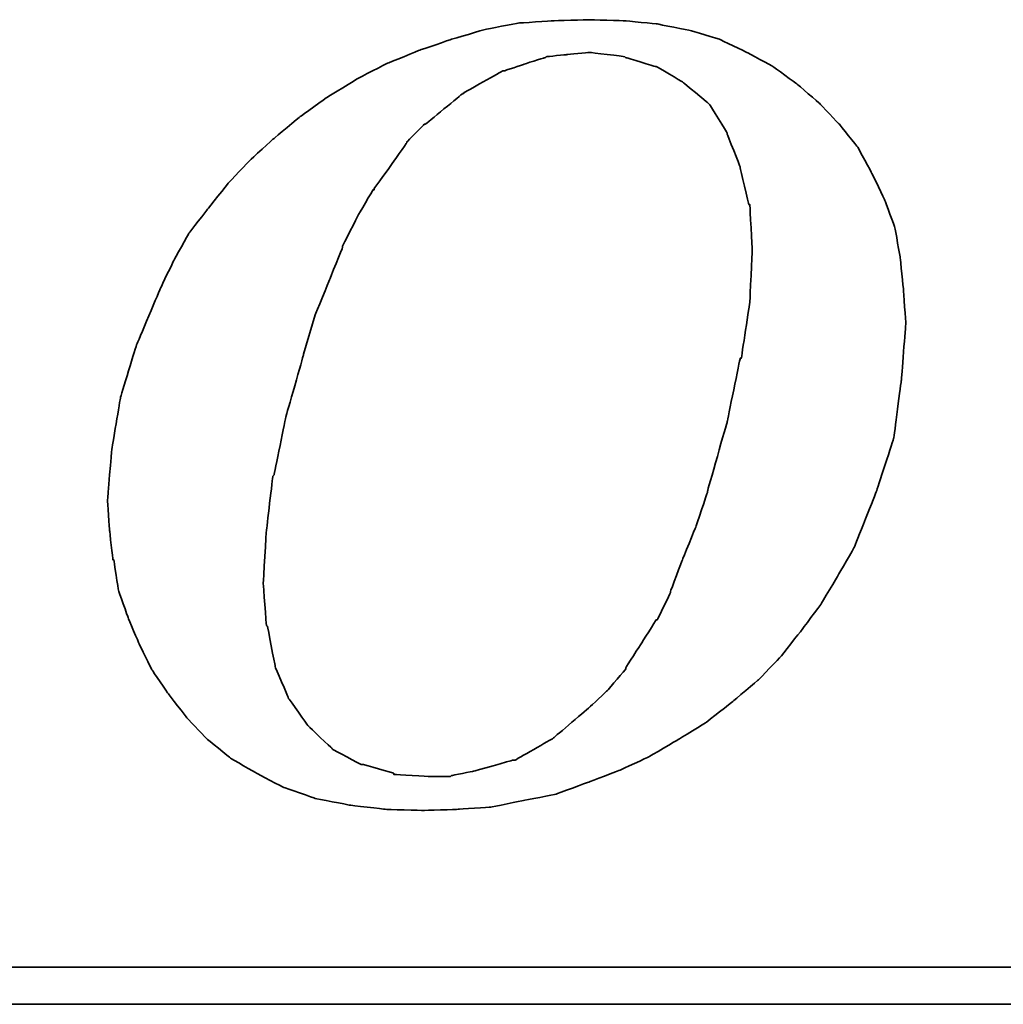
# Model space of a CAD drawing. Header units: millimetres. Extents: x 6 to 163, y -1 to 94.
# Tile 35 of 50: x 131 to 133, y 46 to 48. Entities that reach past the tile are written whole.
import ezdxf

# ---------------------------------------------------------------- set-up
doc = ezdxf.new("R2010")
doc.units = ezdxf.units.MM
doc.header["$LTSCALE"] = 0.1
doc.layers.add('DIM', color=4, linetype='CONTINUOUS')
doc.layers.add('layer 1', color=7, linetype='CONTINUOUS')

# ---------------------------------------------------------------- blocks, each defined once
blk = doc.blocks.new('TBI MOTION logo(完整正式版)')
at = {"layer": 'layer 1', "color": 22, "lineweight": 35}
for points, knots in [([(-11.34375, -6.98375), (-11.34375, -6.98375), (-10.91375, -7.43875), (-10.91375, -7.43875), (-10.91375, -7.43875), (-10.91375, -7.43875), (-10.38625, -7.87125), (-10.38625, -7.87125), (-10.38625, -7.87125), (-10.38625, -7.87125), (-9.81125, -8.20375), (-9.81125, -8.20375), (-9.81125, -8.20375), (-9.81125, -8.20375), (-9.21125, -8.51875), (-9.21125, -8.51875), (-9.21125, -8.51875), (-9.21125, -8.51875), (-8.51625, -8.75875), (-8.51625, -8.75875), (-8.51625, -8.75875), (-8.51625, -8.75875), (-7.77125, -8.90375), (-7.77125, -8.90375), (-7.77125, -8.90375), (-7.77125, -8.90375), (-6.97875, -8.99875), (-6.97875, -8.99875), (-6.97875, -8.99875), (-6.97875, -8.99875), (-6.14125, -9.02375), (-6.14125, -9.02375), (-6.14125, -9.02375), (-6.14125, -9.02375), (-5.37125, -8.99875), (-5.37125, -8.99875), (-5.37125, -8.99875), (-5.37125, -8.99875), (-4.65375, -8.94875), (-4.65375, -8.94875), (-4.65375, -8.94875), (-4.65375, -8.94875), (-3.93375, -8.80625), (-3.93375, -8.80625), (-3.93375, -8.80625), (-3.93375, -8.80625), (-3.21375, -8.66375), (-3.21375, -8.66375), (-3.21375, -8.66375), (-3.21375, -8.66375), (-2.49375, -8.39875), (-2.49375, -8.39875), (-2.49375, -8.39875), (-2.49375, -8.39875), (-1.79875, -8.13375), (-1.79875, -8.13375), (-1.79875, -8.13375), (-1.79875, -8.13375), (-1.17375, -7.84375), (-1.17375, -7.84375), (-1.17375, -7.84375), (-1.17375, -7.84375), (-0.52375, -7.46375), (-0.52375, -7.46375), (-0.52375, -7.46375), (-0.52375, -7.46375), (0.10124, -7.07875), (0.10124, -7.07875), (0.10124, -7.07875), (0.10124, -7.07875), (0.67625, -6.62375), (0.67625, -6.62375), (0.67625, -6.62375), (0.67625, -6.62375), (1.24874, -6.14375), (1.24874, -6.14375), (1.24874, -6.14375), (1.24874, -6.14375), (1.72874, -5.64125), (1.72874, -5.64125), (1.72874, -5.64125), (1.72874, -5.64125), (2.18624, -5.06375), (2.18624, -5.06375), (2.18624, -5.06375), (2.18624, -5.06375), (2.61625, -4.48874), (2.61625, -4.48874), (2.61625, -4.48874), (2.61625, -4.48874), (3.00125, -3.83874), (3.00125, -3.83874), (3.00125, -3.83874), (3.00125, -3.83874), (3.36124, -3.21374), (3.36124, -3.21374), (3.36124, -3.21374), (3.36124, -3.21374), (3.84374, -1.99125), (3.84374, -1.99125), (3.84374, -1.99125), (3.84374, -1.99125), (4.22625, -0.81875), (4.22625, -0.81875), (4.22625, -0.81875), (4.22625, -0.81875), (4.39125, 0.45624), (4.39125, 0.45624), (4.39125, 0.45624), (4.39125, 0.45624), (4.48874, 1.70124), (4.48874, 1.70124), (4.48874, 1.70124), (4.48874, 1.70124), (4.43874, 2.44625), (4.43874, 2.44625), (4.43874, 2.44625), (4.43874, 2.44625), (4.36874, 3.14125), (4.36874, 3.14125), (4.36874, 3.14125), (4.36874, 3.14125), (4.25125, 3.81125), (4.25125, 3.81125), (4.25125, 3.81125), (4.25125, 3.81125), (4.03124, 4.41125), (4.03124, 4.41125), (4.03124, 4.41125), (4.03124, 4.41125), (3.74374, 5.01125), (3.74374, 5.01125), (3.74374, 5.01125), (3.74374, 5.01125), (3.43124, 5.58875), (3.43124, 5.58875), (3.43124, 5.58875), (3.43124, 5.58875), (3.02625, 6.09125), (3.02625, 6.09125), (3.02625, 6.09125), (3.02625, 6.09125), (2.59374, 6.54875), (2.59374, 6.54875), (2.59374, 6.54875), (2.59374, 6.54875), (2.09124, 6.98125), (2.09124, 6.98125), (2.09124, 6.98125), (2.09124, 6.98125), (1.56124, 7.36625), (1.56124, 7.36625), (1.56124, 7.36625), (1.56124, 7.36625), (0.98624, 7.67625), (0.98624, 7.67625), (0.98624, 7.67625), (0.98624, 7.67625), (0.38624, 7.96375), (0.38624, 7.96375), (0.38624, 7.96375), (0.38624, 7.96375), (-0.25875, 8.15625), (-0.25875, 8.15625), (-0.25875, 8.15625), (-0.25875, 8.15625), (-0.98125, 8.30125), (-0.98125, 8.30125), (-0.98125, 8.30125), (-0.98125, 8.30125), (-1.70124, 8.37125), (-1.70124, 8.37125), (-1.70124, 8.37125), (-1.70124, 8.37125), (-2.49375, 8.39624), (-2.49375, 8.39624), (-2.49375, 8.39624), (-2.49375, 8.39624), (-3.28625, 8.37125), (-3.28625, 8.37125), (-3.28625, 8.37125), (-3.28625, 8.37125), (-4.05125, 8.32125), (-4.05125, 8.32125), (-4.05125, 8.32125), (-4.05125, 8.32125), (-4.77375, 8.18125), (-4.77375, 8.18125), (-4.77375, 8.18125), (-4.77375, 8.18125), (-5.51625, 7.96375), (-5.51625, 7.96375), (-5.51625, 7.96375), (-5.51625, 7.96375), (-6.21125, 7.72625), (-6.21125, 7.72625), (-6.21125, 7.72625), (-6.21125, 7.72625), (-6.92875, 7.43625), (-6.92875, 7.43625), (-6.92875, 7.43625), (-6.92875, 7.43625), (-7.57875, 7.10125), (-7.57875, 7.10125), (-7.57875, 7.10125), (-7.57875, 7.10125), (-8.24875, 6.69125), (-8.24875, 6.69125), (-8.24875, 6.69125), (-8.24875, 6.69125), (-8.84875, 6.26125), (-8.84875, 6.26125), (-8.84875, 6.26125), (-8.84875, 6.26125), (-9.42625, 5.78125), (-9.42625, 5.78125), (-9.42625, 5.78125), (-9.42625, 5.78125), (-9.95375, 5.30125), (-9.95375, 5.30125), (-9.95375, 5.30125), (-9.95375, 5.30125), (-10.43375, 4.79624), (-10.43375, 4.79624), (-10.43375, 4.79624), (-10.43375, 4.79624), (-10.88875, 4.22125), (-10.88875, 4.22125), (-10.88875, 4.22125), (-10.88875, 4.22125), (-11.29875, 3.69375), (-11.29875, 3.69375), (-11.29875, 3.69375), (-11.29875, 3.69375), (-11.63375, 3.09125), (-11.63375, 3.09125), (-11.63375, 3.09125), (-11.63375, 3.09125), (-11.91875, 2.49625), (-11.91875, 2.49625), (-11.91875, 2.49625), (-11.91875, 2.49625), (-12.44875, 1.24625), (-12.44875, 1.24625), (-12.44875, 1.24625), (-12.44875, 1.24625), (-12.80875, 0.06874), (-12.80875, 0.06874), (-12.80875, 0.06874), (-12.80875, 0.06874), (-12.99875, -1.07875), (-12.99875, -1.07875), (-12.99875, -1.07875), (-12.99875, -1.07875), (-13.09375, -2.18375), (-13.09375, -2.18375), (-13.09375, -2.18375), (-13.09375, -2.18375), (-13.04875, -2.85375), (-13.04875, -2.85375), (-13.04875, -2.85375), (-13.04875, -2.85375), (-12.97375, -3.50375), (-12.97375, -3.50375), (-12.97375, -3.50375), (-12.97375, -3.50375), (-12.95375, -3.50375), (-12.95375, -3.50375), (-12.95375, -3.50375), (-12.95375, -3.50375), (-12.85375, -4.17375), (-12.85375, -4.17375), (-12.85375, -4.17375), (-12.85375, -4.17375), (-12.63875, -4.77624), (-12.63875, -4.77624), (-12.63875, -4.77624), (-12.63875, -4.77624), (-12.39875, -5.35125), (-12.39875, -5.35125), (-12.39875, -5.35125), (-12.39875, -5.35125), (-12.11375, -5.92875), (-12.11375, -5.92875), (-12.11375, -5.92875), (-12.11375, -5.92875), (-11.75375, -6.45375), (-11.75375, -6.45375), (-11.75375, -6.45375), (-11.75375, -6.45375), (-11.34375, -6.98375), (-11.34375, -6.98375)], [0, 0, 0, 0, 0.01369863, 0.01369863, 0.01369863, 0.01369864, 0.02739726, 0.02739726, 0.02739726, 0.02739727, 0.04109589, 0.04109589, 0.04109589, 0.0410959, 0.05479452, 0.05479452, 0.05479452, 0.05479453, 0.06849315, 0.06849315, 0.06849315, 0.06849316, 0.08219178, 0.08219178, 0.08219178, 0.08219179, 0.09589041, 0.09589041, 0.09589041, 0.09589042, 0.10958904, 0.10958904, 0.10958904, 0.10958905, 0.12328767, 0.12328767, 0.12328767, 0.12328768, 0.1369863, 0.1369863, 0.1369863, 0.13698631, 0.15068493, 0.15068493, 0.15068493, 0.15068494, 0.16438356, 0.16438356, 0.16438356, 0.16438357, 0.17808219, 0.17808219, 0.17808219, 0.1780822, 0.19178082, 0.19178082, 0.19178082, 0.19178083, 0.20547945, 0.20547945, 0.20547945, 0.20547946, 0.21917808, 0.21917808, 0.21917808, 0.21917809, 0.23287671, 0.23287671, 0.23287671, 0.23287672, 0.24657534, 0.24657534, 0.24657534, 0.24657535, 0.26027397, 0.26027397, 0.26027397, 0.26027398, 0.2739726, 0.2739726, 0.2739726, 0.27397261, 0.28767123, 0.28767123, 0.28767123, 0.28767124, 0.30136986, 0.30136986, 0.30136986, 0.30136987, 0.31506849, 0.31506849, 0.31506849, 0.3150685, 0.32876712, 0.32876712, 0.32876712, 0.32876713, 0.34246575, 0.34246575, 0.34246575, 0.34246576, 0.35616438, 0.35616438, 0.35616438, 0.35616439, 0.36986301, 0.36986301, 0.36986301, 0.36986302, 0.38356164, 0.38356164, 0.38356164, 0.38356165, 0.39726027, 0.39726027, 0.39726027, 0.39726028, 0.4109589, 0.4109589, 0.4109589, 0.41095891, 0.42465753, 0.42465753, 0.42465753, 0.42465754, 0.43835616, 0.43835616, 0.43835616, 0.43835617, 0.45205479, 0.45205479, 0.45205479, 0.4520548, 0.46575342, 0.46575342, 0.46575342, 0.46575343, 0.47945205, 0.47945205, 0.47945205, 0.47945206, 0.49315068, 0.49315068, 0.49315068, 0.49315069, 0.50684932, 0.50684932, 0.50684932, 0.50684933, 0.52054795, 0.52054795, 0.52054795, 0.52054796, 0.53424658, 0.53424658, 0.53424658, 0.53424659, 0.54794521, 0.54794521, 0.54794521, 0.54794522, 0.56164384, 0.56164384, 0.56164384, 0.56164385, 0.57534247, 0.57534247, 0.57534247, 0.57534248, 0.5890411, 0.5890411, 0.5890411, 0.58904111, 0.60273973, 0.60273973, 0.60273973, 0.60273974, 0.61643836, 0.61643836, 0.61643836, 0.61643837, 0.63013699, 0.63013699, 0.63013699, 0.630137, 0.64383562, 0.64383562, 0.64383562, 0.64383563, 0.65753425, 0.65753425, 0.65753425, 0.65753426, 0.67123288, 0.67123288, 0.67123288, 0.67123289, 0.68493151, 0.68493151, 0.68493151, 0.68493152, 0.69863014, 0.69863014, 0.69863014, 0.69863015, 0.71232877, 0.71232877, 0.71232877, 0.71232878, 0.7260274, 0.7260274, 0.7260274, 0.72602741, 0.73972603, 0.73972603, 0.73972603, 0.73972604, 0.75342466, 0.75342466, 0.75342466, 0.75342467, 0.76712329, 0.76712329, 0.76712329, 0.7671233, 0.78082192, 0.78082192, 0.78082192, 0.78082193, 0.79452055, 0.79452055, 0.79452055, 0.79452056, 0.80821918, 0.80821918, 0.80821918, 0.80821919, 0.82191781, 0.82191781, 0.82191781, 0.82191782, 0.83561644, 0.83561644, 0.83561644, 0.83561645, 0.84931507, 0.84931507, 0.84931507, 0.84931508, 0.8630137, 0.8630137, 0.8630137, 0.86301371, 0.87671233, 0.87671233, 0.87671233, 0.87671234, 0.89041096, 0.89041096, 0.89041096, 0.89041097, 0.90410959, 0.90410959, 0.90410959, 0.9041096, 0.91780822, 0.91780822, 0.91780822, 0.91780823, 0.93150685, 0.93150685, 0.93150685, 0.93150686, 0.94520548, 0.94520548, 0.94520548, 0.94520549, 0.95890411, 0.95890411, 0.95890411, 0.95890412, 0.97260274, 0.97260274, 0.97260274, 0.97260275, 0.98630137, 0.98630137, 0.98630137, 0.98630138, 1, 1, 1, 1]), ([(-8.77875, 1.03124), (-8.77875, 1.03124), (-8.51625, 1.89625), (-8.51625, 1.89625), (-8.51625, 1.89625), (-8.51625, 1.89625), (-8.20375, 2.66375), (-8.20375, 2.66375), (-8.20375, 2.66375), (-8.20375, 2.66375), (-7.91625, 3.38125), (-7.91625, 3.38125), (-7.91625, 3.38125), (-7.91625, 3.38125), (-7.91625, 3.40624), (-7.91625, 3.40624), (-7.91625, 3.40624), (-7.91625, 3.40624), (-7.57875, 4.07624), (-7.57875, 4.07624), (-7.57875, 4.07624), (-7.57875, 4.07624), (-7.24375, 4.65125), (-7.24375, 4.65125), (-7.24375, 4.65125), (-7.24375, 4.65125), (-7.21875, 4.65125), (-7.21875, 4.65125), (-7.21875, 4.65125), (-7.21875, 4.65125), (-7.21875, 4.67624), (-7.21875, 4.67624), (-7.21875, 4.67624), (-7.21875, 4.67624), (-6.83625, 5.20375), (-6.83625, 5.20375), (-6.83625, 5.20375), (-6.83625, 5.20375), (-6.49875, 5.68625), (-6.49875, 5.68625), (-6.49875, 5.68625), (-6.49875, 5.68625), (-6.49875, 5.70625), (-6.49875, 5.70625), (-6.49875, 5.70625), (-6.49875, 5.70625), (-6.11625, 6.09125), (-6.11625, 6.09125), (-6.11625, 6.09125), (-6.11625, 6.09125), (-6.09125, 6.09125), (-6.09125, 6.09125), (-6.09125, 6.09125), (-6.09125, 6.09125), (-5.27375, 6.76625), (-5.27375, 6.76625), (-5.27375, 6.76625), (-5.27375, 6.76625), (-5.24875, 6.76625), (-5.24875, 6.76625), (-5.24875, 6.76625), (-5.24875, 6.76625), (-5.24875, 6.78625), (-5.24875, 6.78625), (-5.24875, 6.78625), (-5.24875, 6.78625), (-4.38875, 7.26624), (-4.38875, 7.26624), (-4.38875, 7.26624), (-4.38875, 7.26624), (-4.36125, 7.26624), (-4.36125, 7.26624), (-4.36125, 7.26624), (-4.36125, 7.26624), (-3.93375, 7.41125), (-3.93375, 7.41125), (-3.93375, 7.41125), (-3.93375, 7.41125), (-3.47375, 7.55625), (-3.47375, 7.55625), (-3.47375, 7.55625), (-3.47375, 7.55625), (-3.45375, 7.55625), (-3.45375, 7.55625), (-3.45375, 7.55625), (-3.45375, 7.55625), (-3.42875, 7.58124), (-3.42875, 7.58124), (-3.42875, 7.58124), (-3.42875, 7.58124), (-2.97375, 7.62625), (-2.97375, 7.62625), (-2.97375, 7.62625), (-2.97375, 7.62625), (-2.49375, 7.67625), (-2.49375, 7.67625), (-2.49375, 7.67625), (-2.49375, 7.67625), (-2.46875, 7.67625), (-2.46875, 7.67625), (-2.46875, 7.67625), (-2.46875, 7.67625), (-1.70124, 7.58124), (-1.70124, 7.58124), (-1.70124, 7.58124), (-1.70124, 7.58124), (-1.67875, 7.55625), (-1.67875, 7.55625), (-1.67875, 7.55625), (-1.67875, 7.55625), (-1.65375, 7.55625), (-1.65375, 7.55625), (-1.65375, 7.55625), (-1.65375, 7.55625), (-1.03125, 7.36625), (-1.03125, 7.36625), (-1.03125, 7.36625), (-1.03125, 7.36625), (-1.00625, 7.36625), (-1.00625, 7.36625), (-1.00625, 7.36625), (-1.00625, 7.36625), (-0.43124, 7.02624), (-0.43124, 7.02624), (-0.43124, 7.02624), (-0.43124, 7.02624), (-0.40625, 7.00624), (-0.40625, 7.00624), (-0.40625, 7.00624), (-0.40625, 7.00624), (0.12124, 6.57124), (0.12124, 6.57124), (0.12124, 6.57124), (0.12124, 6.57124), (0.14624, 6.54875), (0.14624, 6.54875), (0.14624, 6.54875), (0.14624, 6.54875), (0.17124, 6.52375), (0.17124, 6.52375), (0.17124, 6.52375), (0.17124, 6.52375), (0.55625, 5.89875), (0.55625, 5.89875), (0.55625, 5.89875), (0.55625, 5.89875), (0.55625, 5.87625), (0.55625, 5.87625), (0.55625, 5.87625), (0.55625, 5.87625), (0.84124, 5.15625), (0.84124, 5.15625), (0.84124, 5.15625), (0.84124, 5.15625), (0.84124, 5.13125), (0.84124, 5.13125), (0.84124, 5.13125), (0.84124, 5.13125), (1.03624, 4.31875), (1.03624, 4.31875), (1.03624, 4.31875), (1.03624, 4.31875), (1.05624, 4.31875), (1.05624, 4.31875), (1.05624, 4.31875), (1.05624, 4.31875), (1.05624, 4.29125), (1.05624, 4.29125), (1.05624, 4.29125), (1.05624, 4.29125), (1.10625, 3.33125), (1.10625, 3.33125), (1.10625, 3.33125), (1.10625, 3.33125), (1.10625, 3.30875), (1.10625, 3.30875), (1.10625, 3.30875), (1.10625, 3.30875), (1.05624, 2.20624), (1.05624, 2.20624), (1.05624, 2.20624), (1.05624, 2.20624), (1.05624, 2.18124), (1.05624, 2.18124), (1.05624, 2.18124), (1.05624, 2.18124), (0.86624, 0.93624), (0.86624, 0.93624), (0.86624, 0.93624), (0.86624, 0.93624), (0.84124, 0.93624), (0.84124, 0.93624), (0.84124, 0.93624), (0.84124, 0.93624), (0.55625, -0.45874), (0.55625, -0.45874), (0.55625, -0.45874), (0.55625, -0.45874), (0.12124, -1.99125), (0.12124, -1.99125), (0.12124, -1.99125), (0.12124, -1.99125), (0.12124, -2.01874), (0.12124, -2.01874), (0.12124, -2.01874), (0.12124, -2.01874), (-0.13874, -2.78375), (-0.13874, -2.78375), (-0.13874, -2.78375), (-0.13874, -2.78375), (-0.43124, -3.50375), (-0.43124, -3.50375), (-0.43124, -3.50375), (-0.43124, -3.50375), (-0.69375, -4.19875), (-0.69375, -4.19875), (-0.69375, -4.19875), (-0.69375, -4.19875), (-0.69375, -4.22375), (-0.69375, -4.22375), (-0.69375, -4.22375), (-0.69375, -4.22375), (-0.98125, -4.82374), (-0.98125, -4.82374), (-0.98125, -4.82374), (-0.98125, -4.82374), (-1.00625, -4.82374), (-1.00625, -4.82374), (-1.00625, -4.82374), (-1.00625, -4.82374), (-1.33875, -5.35125), (-1.33875, -5.35125), (-1.33875, -5.35125), (-1.33875, -5.35125), (-1.67875, -5.87875), (-1.67875, -5.87875), (-1.67875, -5.87875), (-1.67875, -5.87875), (-1.67875, -5.90375), (-1.67875, -5.90375), (-1.67875, -5.90375), (-1.67875, -5.90375), (-2.05875, -6.35875), (-2.05875, -6.35875), (-2.05875, -6.35875), (-2.05875, -6.35875), (-2.08375, -6.38375), (-2.08375, -6.38375), (-2.08375, -6.38375), (-2.08375, -6.38375), (-2.46875, -6.74375), (-2.46875, -6.74375), (-2.46875, -6.74375), (-2.46875, -6.74375), (-3.25875, -7.41625), (-3.25875, -7.41625), (-3.25875, -7.41625), (-3.25875, -7.41625), (-3.28625, -7.43875), (-3.28625, -7.43875), (-3.28625, -7.43875), (-3.28625, -7.43875), (-4.12375, -7.91875), (-4.12375, -7.91875), (-4.12375, -7.91875), (-4.12375, -7.91875), (-4.14875, -7.91875), (-4.14875, -7.91875), (-4.14875, -7.91875), (-4.14875, -7.91875), (-4.17125, -7.91875), (-4.17125, -7.91875), (-4.17125, -7.91875), (-4.17125, -7.91875), (-5.03375, -8.15875), (-5.03375, -8.15875), (-5.03375, -8.15875), (-5.03375, -8.15875), (-5.51625, -8.25625), (-5.51625, -8.25625), (-5.51625, -8.25625), (-5.51625, -8.25625), (-5.54125, -8.27875), (-5.54125, -8.27875), (-5.54125, -8.27875), (-5.54125, -8.27875), (-5.56375, -8.27875), (-5.56375, -8.27875), (-5.56375, -8.27875), (-5.56375, -8.27875), (-5.99625, -8.27875), (-5.99625, -8.27875), (-5.99625, -8.27875), (-5.99625, -8.27875), (-6.76375, -8.23125), (-6.76375, -8.23125), (-6.76375, -8.23125), (-6.76375, -8.23125), (-6.78875, -8.23125), (-6.78875, -8.23125), (-6.78875, -8.23125), (-6.78875, -8.23125), (-6.78875, -8.20375), (-6.78875, -8.20375), (-6.78875, -8.20375), (-6.78875, -8.20375), (-7.45875, -8.01375), (-7.45875, -8.01375), (-7.45875, -8.01375), (-7.45875, -8.01375), (-7.48375, -8.01375), (-7.48375, -8.01375), (-7.48375, -8.01375), (-7.48375, -8.01375), (-7.50875, -8.01375), (-7.50875, -8.01375), (-7.50875, -8.01375), (-7.50875, -8.01375), (-8.13125, -7.67875), (-8.13125, -7.67875), (-8.13125, -7.67875), (-8.13125, -7.67875), (-8.15625, -7.65375), (-8.15625, -7.65375), (-8.15625, -7.65375), (-8.15625, -7.65375), (-8.65875, -7.17375), (-8.65875, -7.17375), (-8.65875, -7.17375), (-8.65875, -7.17375), (-8.68375, -7.14875), (-8.68375, -7.14875), (-8.68375, -7.14875), (-8.68375, -7.14875), (-9.08875, -6.57375), (-9.08875, -6.57375), (-9.08875, -6.57375), (-9.08875, -6.57375), (-9.11375, -6.54875), (-9.11375, -6.54875), (-9.11375, -6.54875), (-9.11375, -6.54875), (-9.11375, -6.52875), (-9.11375, -6.52875), (-9.11375, -6.52875), (-9.11375, -6.52875), (-9.40375, -5.85375), (-9.40375, -5.85375), (-9.40375, -5.85375), (-9.40375, -5.85375), (-9.40375, -5.82875), (-9.40375, -5.82875), (-9.40375, -5.82875), (-9.40375, -5.82875), (-9.56875, -4.96875), (-9.56875, -4.96875), (-9.56875, -4.96875), (-9.56875, -4.96875), (-9.59375, -4.94375), (-9.59375, -4.94375), (-9.59375, -4.94375), (-9.59375, -4.94375), (-9.66375, -4.03375), (-9.66375, -4.03375), (-9.66375, -4.03375), (-9.66375, -4.03375), (-9.66375, -4.00875), (-9.66375, -4.00875), (-9.66375, -4.00875), (-9.66375, -4.00875), (-9.59375, -2.85375), (-9.59375, -2.85375), (-9.59375, -2.85375), (-9.59375, -2.85375), (-9.45125, -1.65875), (-9.45125, -1.65875), (-9.45125, -1.65875), (-9.45125, -1.65875), (-9.42625, -1.63375), (-9.42625, -1.63375), (-9.42625, -1.63375), (-9.42625, -1.63375), (-9.16125, -0.33875), (-9.16125, -0.33875), (-9.16125, -0.33875), (-9.16125, -0.33875), (-8.77875, 1.00624), (-8.77875, 1.00624), (-8.77875, 1.00624), (-8.77875, 1.00624), (-8.77875, 1.03124), (-8.77875, 1.03124)], [0, 0, 0, 0, 0.01020408, 0.01020408, 0.01020408, 0.01020409, 0.02040816, 0.02040816, 0.02040816, 0.02040817, 0.03061224, 0.03061224, 0.03061224, 0.03061225, 0.04081633, 0.04081633, 0.04081633, 0.04081634, 0.05102041, 0.05102041, 0.05102041, 0.05102042, 0.06122449, 0.06122449, 0.06122449, 0.0612245, 0.07142857, 0.07142857, 0.07142857, 0.07142858, 0.08163265, 0.08163265, 0.08163265, 0.08163266, 0.09183673, 0.09183673, 0.09183673, 0.09183674, 0.10204082, 0.10204082, 0.10204082, 0.10204083, 0.1122449, 0.1122449, 0.1122449, 0.11224491, 0.12244898, 0.12244898, 0.12244898, 0.12244899, 0.13265306, 0.13265306, 0.13265306, 0.13265307, 0.14285714, 0.14285714, 0.14285714, 0.14285715, 0.15306122, 0.15306122, 0.15306122, 0.15306123, 0.16326531, 0.16326531, 0.16326531, 0.16326532, 0.17346939, 0.17346939, 0.17346939, 0.1734694, 0.18367347, 0.18367347, 0.18367347, 0.18367348, 0.19387755, 0.19387755, 0.19387755, 0.19387756, 0.20408163, 0.20408163, 0.20408163, 0.20408164, 0.21428571, 0.21428571, 0.21428571, 0.21428572, 0.2244898, 0.2244898, 0.2244898, 0.22448981, 0.23469388, 0.23469388, 0.23469388, 0.23469389, 0.24489796, 0.24489796, 0.24489796, 0.24489797, 0.25510204, 0.25510204, 0.25510204, 0.25510205, 0.26530612, 0.26530612, 0.26530612, 0.26530613, 0.2755102, 0.2755102, 0.2755102, 0.27551021, 0.28571429, 0.28571429, 0.28571429, 0.2857143, 0.29591837, 0.29591837, 0.29591837, 0.29591838, 0.30612245, 0.30612245, 0.30612245, 0.30612246, 0.31632653, 0.31632653, 0.31632653, 0.31632654, 0.32653061, 0.32653061, 0.32653061, 0.32653062, 0.33673469, 0.33673469, 0.33673469, 0.3367347, 0.34693878, 0.34693878, 0.34693878, 0.34693879, 0.35714286, 0.35714286, 0.35714286, 0.35714287, 0.36734694, 0.36734694, 0.36734694, 0.36734695, 0.37755102, 0.37755102, 0.37755102, 0.37755103, 0.3877551, 0.3877551, 0.3877551, 0.38775511, 0.39795918, 0.39795918, 0.39795918, 0.39795919, 0.40816327, 0.40816327, 0.40816327, 0.40816328, 0.41836735, 0.41836735, 0.41836735, 0.41836736, 0.42857143, 0.42857143, 0.42857143, 0.42857144, 0.43877551, 0.43877551, 0.43877551, 0.43877552, 0.44897959, 0.44897959, 0.44897959, 0.4489796, 0.45918367, 0.45918367, 0.45918367, 0.45918368, 0.46938776, 0.46938776, 0.46938776, 0.46938777, 0.47959184, 0.47959184, 0.47959184, 0.47959185, 0.48979592, 0.48979592, 0.48979592, 0.48979593, 0.5, 0.5, 0.5, 0.50000001, 0.51020408, 0.51020408, 0.51020408, 0.51020409, 0.52040816, 0.52040816, 0.52040816, 0.52040817, 0.53061224, 0.53061224, 0.53061224, 0.53061225, 0.54081633, 0.54081633, 0.54081633, 0.54081634, 0.55102041, 0.55102041, 0.55102041, 0.55102042, 0.56122449, 0.56122449, 0.56122449, 0.5612245, 0.57142857, 0.57142857, 0.57142857, 0.57142858, 0.58163265, 0.58163265, 0.58163265, 0.58163266, 0.59183673, 0.59183673, 0.59183673, 0.59183674, 0.60204082, 0.60204082, 0.60204082, 0.60204083, 0.6122449, 0.6122449, 0.6122449, 0.61224491, 0.62244898, 0.62244898, 0.62244898, 0.62244899, 0.63265306, 0.63265306, 0.63265306, 0.63265307, 0.64285714, 0.64285714, 0.64285714, 0.64285715, 0.65306122, 0.65306122, 0.65306122, 0.65306123, 0.66326531, 0.66326531, 0.66326531, 0.66326532, 0.67346939, 0.67346939, 0.67346939, 0.6734694, 0.68367347, 0.68367347, 0.68367347, 0.68367348, 0.69387755, 0.69387755, 0.69387755, 0.69387756, 0.70408163, 0.70408163, 0.70408163, 0.70408164, 0.71428571, 0.71428571, 0.71428571, 0.71428572, 0.7244898, 0.7244898, 0.7244898, 0.72448981, 0.73469388, 0.73469388, 0.73469388, 0.73469389, 0.74489796, 0.74489796, 0.74489796, 0.74489797, 0.75510204, 0.75510204, 0.75510204, 0.75510205, 0.76530612, 0.76530612, 0.76530612, 0.76530613, 0.7755102, 0.7755102, 0.7755102, 0.77551021, 0.78571429, 0.78571429, 0.78571429, 0.7857143, 0.79591837, 0.79591837, 0.79591837, 0.79591838, 0.80612245, 0.80612245, 0.80612245, 0.80612246, 0.81632653, 0.81632653, 0.81632653, 0.81632654, 0.82653061, 0.82653061, 0.82653061, 0.82653062, 0.83673469, 0.83673469, 0.83673469, 0.8367347, 0.84693878, 0.84693878, 0.84693878, 0.84693879, 0.85714286, 0.85714286, 0.85714286, 0.85714287, 0.86734694, 0.86734694, 0.86734694, 0.86734695, 0.87755102, 0.87755102, 0.87755102, 0.87755103, 0.8877551, 0.8877551, 0.8877551, 0.88775511, 0.89795918, 0.89795918, 0.89795918, 0.89795919, 0.90816327, 0.90816327, 0.90816327, 0.90816328, 0.91836735, 0.91836735, 0.91836735, 0.91836736, 0.92857143, 0.92857143, 0.92857143, 0.92857144, 0.93877551, 0.93877551, 0.93877551, 0.93877552, 0.94897959, 0.94897959, 0.94897959, 0.9489796, 0.95918367, 0.95918367, 0.95918367, 0.95918368, 0.96938776, 0.96938776, 0.96938776, 0.96938777, 0.97959184, 0.97959184, 0.97959184, 0.97959185, 0.98979592, 0.98979592, 0.98979592, 0.98979593, 1, 1, 1, 1]), ([(75.90875, -9.47875), (75.90875, -9.47875), (75.90875, -12.28625), (75.90875, -12.28625), (75.90875, -12.28625), (75.90875, -12.28625), (75.90875, -12.47875), (75.90875, -12.47875), (75.90875, -12.47875), (75.90875, -12.47875), (75.71625, -12.47875), (75.71625, -12.47875), (75.71625, -12.47875), (75.71625, -12.47875), (-88.32875, -12.47875), (-88.32875, -12.47875), (-88.32875, -12.47875), (-88.32875, -12.47875), (-88.32875, -13.29375), (-88.32875, -13.29375), (-88.32875, -13.29375), (-88.32875, -13.29375), (82.89125, -13.29375), (82.89125, -13.29375), (82.89125, -13.29375), (82.89125, -13.29375), (75.90875, -9.47875), (75.90875, -9.47875)], [0, 0, 0, 0, 0.14285714, 0.14285714, 0.14285714, 0.14285715, 0.28571429, 0.28571429, 0.28571429, 0.2857143, 0.42857143, 0.42857143, 0.42857143, 0.42857144, 0.57142857, 0.57142857, 0.57142857, 0.57142858, 0.71428571, 0.71428571, 0.71428571, 0.71428572, 0.85714286, 0.85714286, 0.85714286, 0.85714287, 1, 1, 1, 1])]:
    blk.add_open_spline(points, degree=3, knots=knots, dxfattribs=at)

msp = doc.modelspace()

# ---------------------------------------------------------------- block references
at = {"layer": 'DIM', "color": 7, "xscale": 0.0903878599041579, "yscale": 0.0903878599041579, "zscale": 0.0903878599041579}
msp.add_blockref('TBI MOTION logo(完整正式版)', (132.3221, 47.2187), dxfattribs=at)

doc.saveas('drawing.dxf')
